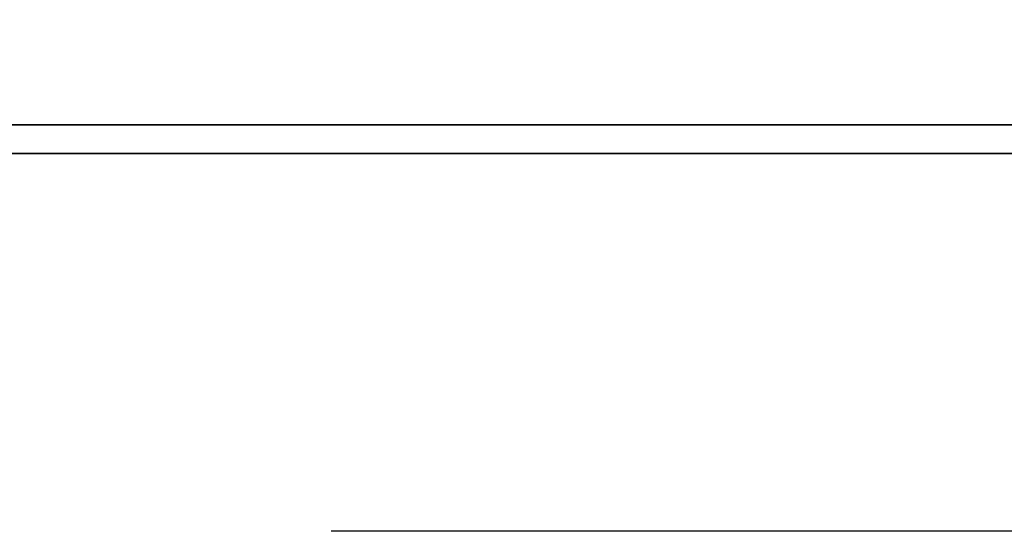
# Model space of a CAD drawing. Extents: x 732 to 1330, y 50 to 540.
# Tile 35 of 45: x 1284.7 to 1291.99, y 179.78 to 183.56. Entities that reach past the tile are written whole.
import ezdxf

# ---------------------------------------------------------------- set-up
doc = ezdxf.new("R2010")
doc.units = 0
doc.header["$MEASUREMENT"] = 0
doc.linetypes.add('CENTER', pattern=[2, 1.25, -0.25, 0.25, -0.25])
for name, color, linetype in [('CEN', 1, 'CENTER'), ('DIM', 4, 'CONTINUOUS'), ('layer 1', 7, 'CONTINUOUS')]:
    doc.layers.add(name, color=color, linetype=linetype)

# ---------------------------------------------------------------- blocks, each defined once
blk = doc.blocks.new('TBI MOTION logo(完整正式版)')
at = {"layer": 'layer 1', "color": 22, "lineweight": 35}
blk.add_open_spline([(75.90875, -9.47875), (75.90875, -9.47875), (75.90875, -12.28625), (75.90875, -12.28625), (75.90875, -12.28625), (75.90875, -12.28625), (75.90875, -12.47875), (75.90875, -12.47875), (75.90875, -12.47875), (75.90875, -12.47875), (75.71625, -12.47875), (75.71625, -12.47875), (75.71625, -12.47875), (75.71625, -12.47875), (-88.32875, -12.47875), (-88.32875, -12.47875), (-88.32875, -12.47875), (-88.32875, -12.47875), (-88.32875, -13.29375), (-88.32875, -13.29375), (-88.32875, -13.29375), (-88.32875, -13.29375), (82.89125, -13.29375), (82.89125, -13.29375), (82.89125, -13.29375), (82.89125, -13.29375), (75.90875, -9.47875), (75.90875, -9.47875)], degree=3, knots=[0, 0, 0, 0, 0.14285714, 0.14285714, 0.14285714, 0.14285715, 0.28571429, 0.28571429, 0.28571429, 0.2857143, 0.42857143, 0.42857143, 0.42857143, 0.42857144, 0.57142857, 0.57142857, 0.57142857, 0.57142858, 0.71428571, 0.71428571, 0.71428571, 0.71428572, 0.85714286, 0.85714286, 0.85714286, 0.85714287, 1, 1, 1, 1], dxfattribs=at)

msp = doc.modelspace()

# ---------------------------------------------------------------- linework, layer by layer
at = {"layer": 'CEN', "color": 7, "linetype": 'CENTER', "ltscale": 10}
msp.add_line((1319.5072, 179.7752), (1214.0592, 179.7752), dxfattribs=at)

# ---------------------------------------------------------------- block references
at = {"layer": 'DIM', "xscale": 0.2591999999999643, "yscale": 0.2591999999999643, "zscale": 0.2591999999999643}
msp.add_blockref('TBI MOTION logo(完整正式版)', (1283.1964, 186.0122), dxfattribs=at)

doc.saveas('drawing.dxf')
